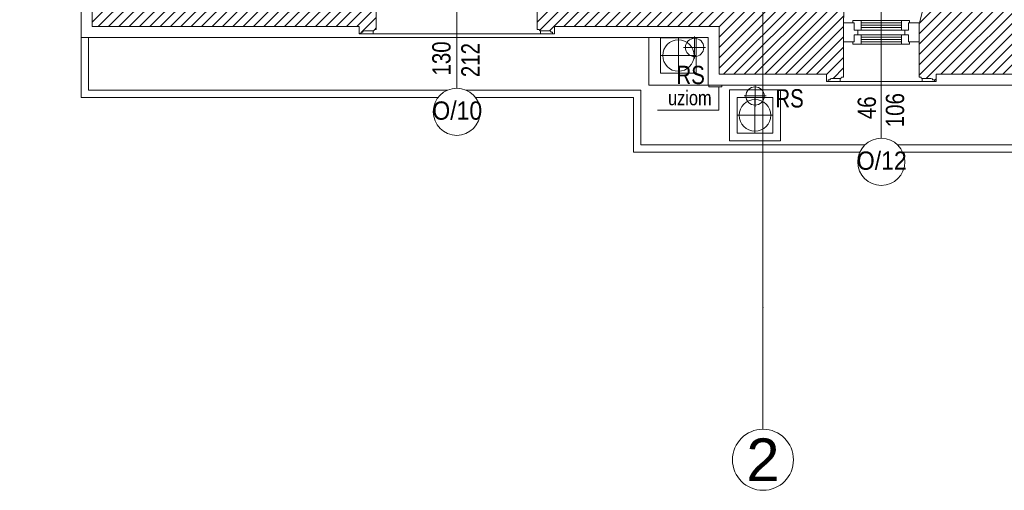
# Model space of a CAD drawing. Header units: millimetres. Extents: x -573548 to 674770, y -184010 to -47794.
# Tile 48 of 181: x 81734 to 89805, y -133895 to -130039. Entities that reach past the tile are written whole.
import ezdxf
from ezdxf.enums import TextEntityAlignment as Align

# ---------------------------------------------------------------- set-up
doc = ezdxf.new("R2010")
doc.units = ezdxf.units.MM
for name, color, linetype, lineweight in [('A.03 RZUT PARTERU_is$0$COKÓŁ_Nr_pióra__1', 8, 'Continuous', 9), ('A.03 RZUT PARTERU_is$0$detalokna_Nr_pióra__1', 8, 'Continuous', 9), ('A.03 RZUT PARTERU_is$0$detalokna_Nr_pióra__2', 8, 'Continuous', 9), ('A.03 RZUT PARTERU_is$0$Drawing & Figure_Nr_pióra__18', 8, 'Continuous', 9), ('A.03 RZUT PARTERU_is$0$Nowe_A-OKNA-OPIS_Nr_pióra__59', 8, 'Continuous', 9), ('A.03 RZUT PARTERU_is$0$Nowe_A_płatwie_Nr_pióra__59', 8, 'Continuous', 9), ('A.03 RZUT PARTERU_is$0$opaska_Nr_pióra__1', 8, 'Continuous', 9), ('A.03 RZUT PARTERU_is$0$opisy inne_Nr_pióra__1', 8, 'Continuous', 9), ('A.03 RZUT PARTERU_is$0$OSIE_Nr_pióra__1', 8, 'Continuous', 9), ('A.03 RZUT PARTERU_is$0$RURY SPUSTOWE_Nr_pióra__3', 8, 'Continuous', 9), ('A.03 RZUT PARTERU_is$0$SCIANY_KONSTR_Nr_pióra__21', 8, 'Continuous', 9), ('A.03 RZUT PARTERU_is$0$Structural - Bearing_Nr_pióra__21', 8, 'Continuous', 9), ('A.03 RZUT PARTERU_is$0$Structural - Grid', 8, 'Continuous', 9), ('A.03 RZUT PARTERU_is$0$Structural - Grid_Nr_pióra__17', 8, 'Continuous', 9), ('A.03 RZUT PARTERU_is$0$UZOIM#2_Nr_pióra__2', 8, 'Continuous', 9)]:
    doc.layers.add(name, color=color, linetype=linetype, lineweight=lineweight)
doc.styles.add('A.03 RZUT PARTERU_is$0$STYL_AUTOMATYCZNY_2', font='arial.ttf')
doc.styles.add('A.03 RZUT PARTERU_is$0$STYL_AUTOMATYCZNY_3', font='arial.ttf', dxfattribs={"width": 0.8})
doc.styles.add('A.03 RZUT PARTERU_is$0$STYL_AUTOMATYCZNY_6', font='arial.ttf', dxfattribs={"width": 0.9})
pattern_1 = [(45, (655149.01, 0), (-42.426407, 42.426407), [])]

# ---------------------------------------------------------------- blocks, each defined once
blk = doc.blocks.new('A.03 RZUT PARTERU_is$0$Standardowy znacznik osi_2')
at = {"layer": 'A.03 RZUT PARTERU_is$0$Structural - Grid_Nr_pióra__17'}
for q in [(0, 0), (17853.1, 0)]:
    blk.add_line((1000, 0), q, dxfattribs=at)
blk.add_circle((-250, 0), 250, dxfattribs=at)
blk.add_point((1000, 0), dxfattribs=at)
blk.add_point((1000, 0), dxfattribs=at)
at = {"layer": 'A.03 RZUT PARTERU_is$0$Structural - Grid_Nr_pióra__17', "style": 'A.03 RZUT PARTERU_is$0$STYL_AUTOMATYCZNY_2'}
for tag, p in [('AC_MarkerText_1_0', (5, -80)), ('AC_MarkerText_1_1', (19358.1, -80))]:
    blk.add_attdef(tag, text='', height=350, rotation=270, dxfattribs=at).set_placement(p, align=Align.TOP_CENTER)
blk = doc.blocks.new('A.03 RZUT PARTERU_is')
at = {"layer": 'A.03 RZUT PARTERU_is$0$Drawing & Figure_Nr_pióra__18'}
h = blk.add_hatch(dxfattribs=at)
h.set_pattern_fill('Common_Brick_0004', color=256, style=0, pattern_type=2)
h.set_pattern_definition(pattern_1)
h.paths.add_polyline_path([(735455.7, -98345.2), (735395.7, -98345.2), (735395.7, -98360.2), (735408.7, -98360.2), (735408.7, -98372.2, -0.371445), (735421.7, -98388.1), (735421.7, -98460.5, 0.436052), (735431.7, -98470.2), (735431.7, -98485.2), (735455.7, -98485.2), (735776.3, -98485.2), (736135, -98343.5), (736135, -98085.2), (737045, -98085.2), (737045, -97887.4), (737050.6, -97887.4), (738195, -97887.4), (738195, -98085.2), (742776.3, -98085.2), (742776.3, -98665.2), (743719.8, -98665.2), (743719.8, -98281.5), (744542.7, -98281.5), (744542.7, -98665.2), (746016.3, -98665.2), (746016.3, -98855.2), (746159.7, -98855.2), (746159.7, -98855), (746166.3, -98665.2), (747246.3, -98665.2), (747246.3, -98365.2), (747246.3, -98095.2), (747282, -97255.2), (747610.7, -97256.4), (750156.3, -97265.2), (750156.3, -98890.5), (750156.3, -99595.2), (750436.3, -99595.2), (750436.3, -99735.2), (750156.3, -99735.2), (750156.3, -100105.2), (749506.3, -100105.2), (748146.3, -100105.2), (748237.5, -100675.2), (747316.3, -100675.2), (747277.5, -100675.2), (747316.3, -100105.2), (746116.3, -100105.2), (746127, -99795.6), (745975, -99795.5), (745966.3, -100035.2), (745736.3, -100035.2), (745736.3, -100220.1), (745386.3, -100158.5), (745386.3, -100035.2), (744686.1, -100035.2), (744686.1, -100035.2), (744686.1, -100011, 0.414287), (744682.1, -100007), (744608, -100007), (744608, -100035.2), (744572.3, -100035.2), (744572.3, -100138.2), (744608, -100138.2), (744608, -100165.2), (744656.3, -100165.2), (744636.3, -100774.1), (744815.5, -100774.1), (744836.8, -100774), (744836.8, -101430.2), (744836.8, -101978.1), (744836.8, -102684), (744826.3, -102684), (744826.3, -102684.1), (743396.3, -102684.1), (743396.3, -102194.7), (743396.3, -102194.7), (743396.3, -102197.7), (743266.3, -102197.7), (743266.3, -102197.5), (742673.3, -102209.9), (742676.3, -102949.1), (743286.3, -102938.9), (743416.3, -102938.9), (743416.3, -102835.5), (744796.3, -102835.5), (744796.3, -103312.4), (744796.3, -104725.5), (744416.3, -104725.5), (744326.3, -105075.5), (744326.3, -105485.5), (744326.3, -105509.5), (744341.3, -105509.5, 0.436052), (744351, -105519.5), (744423.4, -105519.5, -0.371445), (744439.3, -105532.5), (744451.3, -105532.5), (744451.3, -105545.5), (744466.3, -105545.5), (744466.3, -105485.5), (745121.3, -105485.5), (745186.3, -105485.5), (745186.3, -105475.2), (745196.3, -105475.2, -0.334097), (745216.9, -105446.2), (745227.6, -105442, 0.270785), (745273.3, -105390.9), (745285.9, -105390.9), (745285.9, -105340.5), (745515.5, -105275.5), (745515.5, -105005.5), (745512, -104885.5), (745507.4, -104725.5), (745137.4, -104725.5), (745137.4, -103312.4), (745137.4, -101978.1), (745137.4, -101430.2), (745137.4, -100774.2), (749506.3, -100756.7), (750166.3, -100754.1), (750165.2, -101260.5), (750445.2, -101260.5), (750445.2, -101400.5), (750165.2, -101400.5), (750165.2, -101430.2), (750166.3, -103065.3), (750296.3, -103065.3), (750875.7, -103065.5), (750885.5, -101430.2), (750896.1, -99665.5), (751746.1, -99666.9), (751746.2, -98956.9), (750736.3, -98955.2), (750736.2, -98955.2), (750736.3, -98890.5), (750740.7, -96695.2), (750336.3, -96678.8), (750206.3, -96678.8), (750206.3, -97105.2), (747610.7, -97087), (747356.3, -97085.2), (747356.3, -96685.2), (747136, -96684.7), (747116.3, -98095.2), (746976.3, -98096.7), (746976.3, -98096.8), (746976.3, -98352.1), (746976.3, -98376.7), (746836.3, -98376.7), (746836.3, -98098.1), (743436.3, -98133.7), (743436.3, -96675.2), (742765, -96656.2), (742765, -97545.2), (736675, -97565.2), (736675, -96685.2), (736435, -96545.2), (736235, -96545.2), (736005, -96545.2), (735981, -96545.2), (735981, -96560.2, 0.436052), (735971, -96570), (735971, -96642.3, -0.371445), (735958, -96658.2), (735958, -96670.2), (735945, -96670.2), (735945, -96685.2), (736005, -96685.2), (736005, -96800.8), (736005, -97495.2), (735455.7, -97495.2)])
h = blk.add_hatch(dxfattribs=at)
h.set_pattern_fill('Common_Brick_0004', color=256, style=0, pattern_type=2)
h.set_pattern_definition(pattern_1)
h.paths.add_polyline_path([(738226.3, -104425.2), (738226.3, -103604.7), (738016.3, -103477.1), (737546.3, -103477.1), (737522.3, -103477.1), (737522.3, -103492.1, 0.436052), (737512.3, -103501.8), (737512.3, -103574.2, -0.371445), (737499.3, -103590.1), (737499.3, -103602.1), (737486.3, -103602.1), (737486.3, -103617.1), (737546.3, -103617.1), (737546.3, -105095.2), (739620.7, -105095.2), (739736.3, -105095.2), (739736.3, -105155.2), (739751.3, -105155.2), (739751.3, -105142.2), (739763.3, -105142.2, -0.371445), (739779.1, -105129.2), (739851.5, -105129.2, 0.436052), (739861.3, -105119.2), (739876.3, -105119.2), (739876.3, -105095.2), (739876.3, -104883.5), (739876.3, -104855.2), (739876.3, -104655.2), (739806.3, -104425.2)])
h = blk.add_hatch(dxfattribs=at)
h.set_pattern_fill('Common_Brick_0004', color=256, style=0, pattern_type=2)
h.set_pattern_definition(pattern_1)
h.paths.add_polyline_path([(741196.3, -105119.2), (741211.3, -105119.2, 0.436052), (741221, -105129.2), (741293.4, -105129.2, -0.371445), (741309.3, -105142.2), (741321.3, -105142.2), (741321.3, -105155.2), (741336.3, -105155.2), (741336.3, -105095.2), (741451.8, -105095.2), (742686.3, -105095.2), (742686.3, -105485.5), (743566.3, -105485.5), (743566.3, -105545.5), (743581.3, -105545.5), (743581.3, -105532.5), (743593.3, -105532.5, -0.371445), (743609.1, -105519.5), (743681.5, -105519.5, 0.436052), (743691.3, -105509.5), (743706.3, -105509.5), (743706.3, -105485.5), (743706.3, -105075.5), (743706.3, -105065.1), (743706.6, -105065.1), (743716.3, -104725.5), (743416.3, -104725.5), (743416.3, -104419.1), (743406.3, -104419.1), (743406.3, -104418.5), (743136.3, -104418.5), (743136.3, -104278.5), (743416.3, -104278.5), (743416.3, -104182.6), (743416.3, -103816.5), (743286.3, -103816.5), (743286.3, -103811.5), (742676.3, -103859.1), (742676.3, -103860.2), (742676.3, -104425.2), (741306.3, -104425.2), (741196.3, -104655.2), (741196.3, -104855.2), (741196.3, -105095.2)])
at = {"layer": 'A.03 RZUT PARTERU_is$0$COKÓŁ_Nr_pióra__1'}
for p, q in [((737456.3, -101235.2), (737456.3, -105185.2)), ((737456.3, -105185.2), (742596.3, -105185.2)), ((742596.3, -105185.2), (742596.3, -105575.5)), ((742596.3, -105575.5), (762057, -105575.5))]:
    blk.add_line(p, q, dxfattribs=at)
at = {"layer": 'A.03 RZUT PARTERU_is$0$detalokna_Nr_pióra__1'}
for p, q in [((739850, -105155.4), (739751.3, -105155.4)), ((741222.5, -105155.4), (741321.3, -105155.4)), ((743680, -105545.6), (743581.3, -105545.6)), ((744352.5, -105545.6), (744451.3, -105545.6))]:
    blk.add_line(p, q, dxfattribs=at)
at = {"layer": 'A.03 RZUT PARTERU_is$0$detalokna_Nr_pióra__2'}
blk.add_line((744352.5, -105545.6), (743680, -105545.6), dxfattribs=at)
for points in [[(739850, -105129.2), (739850, -105155.4), (741222.5, -105155.4), (741222.5, -105129.2)], [(743680, -105519.5), (743680, -105545.6), (744352.5, -105545.6), (744352.5, -105519.5)]]:
    blk.add_lwpolyline(points, dxfattribs=at)
at = {"layer": 'A.03 RZUT PARTERU_is$0$Nowe_A-OKNA-OPIS_Nr_pióra__59'}
for p, q in [((740536.3, -104395.3), (740536.3, -105600.4)), ((744016.3, -104805.5), (744016.3, -106010.7))]:
    blk.add_line(p, q, dxfattribs=at)
for centre in [(740536.3, -105793.4), (744016.3, -106203.7)]:
    blk.add_circle(centre, 193, dxfattribs=at)
at = {"layer": 'A.03 RZUT PARTERU_is$0$Nowe_A_płatwie_Nr_pióra__59'}
for points in [[(743706.3, -105220.3), (743706.3, -105065.1), (743793.6, -105065.1), (743793.6, -105123.3), (743822.7, -105123.3), (743822.7, -105162.1), (743793.6, -105162.1), (743793.6, -105220.3)], [(743783.9, -105045.7), (743851.8, -105045.7), (743851.8, -105123.3), (743793.6, -105123.3), (743793.6, -105065.1), (743783.9, -105065.1)], [(744248.7, -105045.7), (744180.8, -105045.7), (744180.8, -105123.3), (744239, -105123.3), (744239, -105065.1), (744248.7, -105065.1)], [(744326.3, -105220.3), (744326.3, -105065.1), (744239, -105065.1), (744239, -105123.3), (744209.9, -105123.3), (744209.9, -105162.1), (744239, -105162.1), (744239, -105220.3)], [(743783.9, -105239.7), (743851.8, -105239.7), (743851.8, -105162.1), (743793.6, -105162.1), (743793.6, -105220.3), (743783.9, -105220.3)], [(744248.7, -105239.7), (744180.8, -105239.7), (744180.8, -105162.1), (744239, -105162.1), (744239, -105220.3), (744248.7, -105220.3)]]:
    blk.add_lwpolyline(points, close=True, dxfattribs=at)
for points in [[(743851.8, -105045.7), (744180.8, -105045.7)], [(744180.8, -105065.1), (743851.8, -105065.1)], [(744180.8, -105084.5), (743851.8, -105084.5)], [(744303.6, -105065.1), (744239, -105065.1)], [(744180.8, -105103.9), (743851.8, -105103.9)], [(744239, -105123.3), (743851.8, -105123.3)], [(744239, -105162.1), (743851.8, -105162.1)], [(744180.8, -105181.5), (743851.8, -105181.5)], [(744180.8, -105200.9), (743851.8, -105200.9)], [(744180.8, -105220.3), (743851.8, -105220.3)], [(743851.8, -105239.7), (744180.8, -105239.7)], [(744303.6, -105220.3), (744239, -105220.3)]]:
    blk.add_lwpolyline(points, dxfattribs=at)
at = {"layer": 'A.03 RZUT PARTERU_is$0$opaska_Nr_pióra__1'}
for points in [[(737456.3, -105185.2), (737456.3, -105675.2), (740383.7, -105675.2)], [(737516.3, -105185.2), (737516.3, -105615.2), (740462.2, -105615.2)], [(742110, -105185.2), (742110, -105575.5), (742596.3, -105575.5), (742596.3, -105185.2)], [(740610.4, -105615.2), (742046.3, -105615.2), (742046.3, -106065.5), (743881.6, -106065.5)], [(740688.8, -105675.2), (741986.3, -105675.2), (741986.3, -106125.5), (743839.8, -106125.5)], [(744151, -106065.5), (746041.6, -106065.5)], [(744192.7, -106125.5), (745999.8, -106125.5)]]:
    blk.add_lwpolyline(points, dxfattribs=at)
for points in [[(742499, -105186.4), (742207.2, -105186.4), (742207.2, -105478.2), (742499, -105478.2)], [(743189.1, -105614.1), (742772.5, -105614.1), (742772.5, -106030.6), (743189.1, -106030.6)], [(743126.7, -105676.4), (742834.9, -105676.4), (742834.9, -105968.2), (743126.7, -105968.2)]]:
    blk.add_lwpolyline(points, close=True, dxfattribs=at)
for centre in [(742353.1, -105332.3), (742980.8, -105822.3)]:
    blk.add_circle(centre, 128.9, dxfattribs=at)
at = {"layer": 'A.03 RZUT PARTERU_is$0$OSIE_Nr_pióra__1'}
for p, q in [((742353.1, -105186.4), (742353.1, -105478.2)), ((742485.7, -105356.4), (742485.7, -105176.4)), ((742499, -105332.3), (742207.2, -105332.3)), ((742395.7, -105266.4), (742575.7, -105266.4)), ((742981.7, -105754), (742981.7, -105574)), ((742891.7, -105664), (743071.7, -105664)), ((742980.8, -105676.4), (742980.8, -105968.2)), ((743126.7, -105822.3), (742834.9, -105822.3))]:
    blk.add_line(p, q, dxfattribs=at)
at = {"layer": 'A.03 RZUT PARTERU_is$0$RURY SPUSTOWE_Nr_pióra__3'}
for centre in [(742485.7, -105266.4), (742981.7, -105664)]:
    blk.add_circle(centre, 75, dxfattribs=at)
at = {"layer": 'A.03 RZUT PARTERU_is$0$SCIANY_KONSTR_Nr_pióra__21'}
for p, q in [((743706.3, -105075.5), (743716.3, -104725.5)), ((744416.3, -104725.5), (744326.3, -105075.5)), ((739876.3, -104855.2), (739876.3, -105095.2)), ((741196.3, -105095.2), (741196.3, -104855.2)), ((743706.3, -105075.5), (743706.3, -105485.5)), ((744326.3, -105485.5), (744326.3, -105075.5))]:
    blk.add_line(p, q, dxfattribs=at)
at = {"layer": 'A.03 RZUT PARTERU_is$0$Structural - Bearing_Nr_pióra__21'}
for p, q in [((737546.3, -103617.1), (737546.3, -105095.2)), ((739736.3, -105095.2), (737546.3, -105095.2)), ((742686.3, -105095.2), (741336.3, -105095.2)), ((742686.3, -105095.2), (742686.3, -105485.5)), ((743566.3, -105485.5), (742686.3, -105485.5)), ((745186.3, -105485.5), (744466.3, -105485.5))]:
    blk.add_line(p, q, dxfattribs=at)
for points in [[(739876.3, -105095.2), (739876.3, -105119.2), (739861.3, -105119.2, -0.436052), (739851.5, -105129.2), (739779.1, -105129.2, 0.371445), (739763.3, -105142.2), (739751.3, -105142.2), (739751.3, -105155.2), (739736.3, -105155.2), (739736.3, -105095.2), (739620.7, -105095.2)], [(741196.3, -105095.2), (741196.3, -105119.2), (741211.3, -105119.2, 0.436052), (741221, -105129.2), (741293.4, -105129.2, -0.371445), (741309.3, -105142.2), (741321.3, -105142.2), (741321.3, -105155.2), (741336.3, -105155.2), (741336.3, -105095.2), (741451.8, -105095.2)], [(743706.3, -105485.5), (743706.3, -105509.5), (743691.3, -105509.5, -0.436052), (743681.5, -105519.5), (743609.1, -105519.5, 0.371445), (743593.3, -105532.5), (743581.3, -105532.5), (743581.3, -105545.5), (743566.3, -105545.5), (743566.3, -105485.5), (743450.7, -105485.5)], [(744326.3, -105485.5), (744326.3, -105509.5), (744341.3, -105509.5, 0.436052), (744351, -105519.5), (744423.4, -105519.5, -0.371445), (744439.3, -105532.5), (744451.3, -105532.5), (744451.3, -105545.5), (744466.3, -105545.5), (744466.3, -105485.5), (744581.8, -105485.5)]]:
    blk.add_lwpolyline(points, format="xyb", dxfattribs=at)
at = {"layer": 'A.03 RZUT PARTERU_is$0$UZOIM#2_Nr_pióra__2'}
blk.add_lwpolyline([(742602.8, -105575.5), (742708.2, -105575.5), (742708.2, -105589.2), (742602.8, -105589.2)], close=True, dxfattribs=at)
blk.add_lwpolyline([(742182.3, -105779.4), (742684.5, -105779.4), (742684.5, -105589.2)], dxfattribs=at)
at = {"layer": 'A.03 RZUT PARTERU_is$0$Structural - Grid'}
ref = blk.add_blockref('A.03 RZUT PARTERU_is$0$Standardowy znacznik osi_2', (743046.3, -108395.1), dxfattribs=dict(at, zscale=1000, rotation=90))
ref.add_attrib('AC_MarkerText_1', '2', dxfattribs={"layer": 'A.03 RZUT PARTERU_is$0$Structural - Grid_Nr_pióra__17', "color": 20, "lineweight": 15, "true_color": 0xf73328, "height": 350, "style": 'A.03 RZUT PARTERU_is$0$STYL_AUTOMATYCZNY_2'}).set_placement((743046.3, -108470.1), align=Align.TOP_CENTER)
at = {"layer": 'A.03 RZUT PARTERU_is$0$Nowe_A-OKNA-OPIS_Nr_pióra__59', "char_height": 150, "attachment_point": 5, "rotation": 90, "style": 'A.03 RZUT PARTERU_is$0$STYL_AUTOMATYCZNY_3'}
for s, insert in [('\\A1;{\\pqc;\\fArial|b0|i0|c238|p0;\\W0.800000;130}', (740411.2, -105356.3)), ('\\A1;{\\pqc;\\fArial|b0|i0|c238|p0;\\W0.800000;212}', (740648.1, -105369.7)), ('\\A1;{\\pqc;\\fArial|b0|i0|c238|p0;\\W0.800000;106}', (744129.4, -105780)), ('\\A1;{\\pqc;\\fArial|b0|i0|c238|p0;\\W0.800000;46}', (743898.5, -105760.7))]:
    blk.add_mtext(s, dxfattribs=dict(at, insert=insert))
at = {"layer": 'A.03 RZUT PARTERU_is$0$Nowe_A-OKNA-OPIS_Nr_pióra__59', "char_height": 150, "attachment_point": 5, "style": 'A.03 RZUT PARTERU_is$0$STYL_AUTOMATYCZNY_6'}
for s, insert in [('\\A1;{\\pqc;\\fArial|b0|i0|c238|p0;\\W0.900000;O/10}', (740540.2, -105784.5)), ('\\A1;{\\pqc;\\fArial|b0|i0|c238|p0;\\W0.900000;O/12}', (744020.2, -106194.8))]:
    blk.add_mtext(s, dxfattribs=dict(at, insert=insert))
at = {"layer": 'A.03 RZUT PARTERU_is$0$opisy inne_Nr_pióra__1', "char_height": 150, "attachment_point": 5, "style": 'A.03 RZUT PARTERU_is$0$STYL_AUTOMATYCZNY_3'}
for insert in [(742453.3, -105492.6), (743264.3, -105684.2)]:
    blk.add_mtext('\\A1;{\\pqc;\\fArial|b0|i0|c238|p0;\\W0.800000;RS}', dxfattribs=dict(at, insert=insert))
at = {"layer": 'A.03 RZUT PARTERU_is$0$UZOIM#2_Nr_pióra__2', "insert": (742446.7, -105680.6), "char_height": 120, "attachment_point": 5, "style": 'A.03 RZUT PARTERU_is$0$STYL_AUTOMATYCZNY_3'}
blk.add_mtext('\\A1;{\\pqc;\\fArial|b0|i0|c238|p0;\\W0.800000;uziom}', dxfattribs=at)

msp = doc.modelspace()

# ---------------------------------------------------------------- block references
at = {"color": 150}
msp.add_blockref('A.03 RZUT PARTERU_is', (-655219.604, -25000), dxfattribs=at)

doc.saveas('drawing.dxf')
